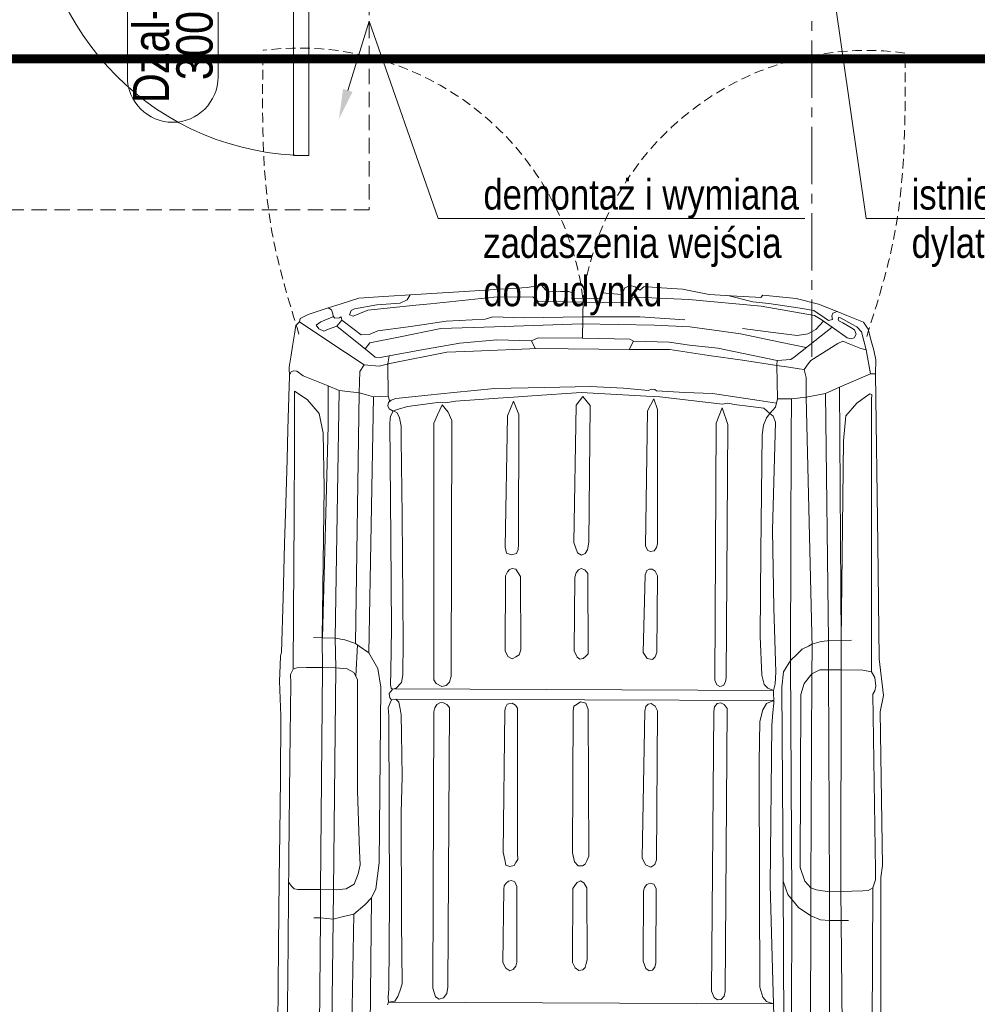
# Model space of a CAD drawing. Header units: millimetres. Extents: x -291747 to 77132, y 46721 to 203932.
# Tile 35 of 110: x 68993 to 69310, y 90326 to 90652. Entities that reach past the tile are written whole.
import ezdxf
from ezdxf import colors
from ezdxf.entities.mleader import LeaderData, LeaderLine
from ezdxf.enums import TextEntityAlignment as Align
from ezdxf.math import Vec2, Vec3

# ---------------------------------------------------------------- set-up
doc = ezdxf.new("R2010")
doc.units = ezdxf.units.MM
doc.header["$MEASUREMENT"] = 0
for name, pattern in [('xreff_LSN_szatnie_PW_rzuty_14$0$CENTER2', [28.575, 19.05, -3.175, 3.175, -3.175]), ('xreff_LSN_szatnie_PW_rzuty_14$0$DASHED', [19.05, 12.7, -6.35]), ('xreff_LSN_szatnie_PW_rzuty_14$0$HIDDEN2', [4.7625, 3.175, -1.5875])]:
    doc.linetypes.add(name, pattern=pattern)
doc.layers.get('0').update_dxf_attribs({"lineweight": 9})
for name, color, linetype, lineweight in [('FL-xref', 250, 'Continuous', 9), ('xreff_LSN_szatnie_PW_rzuty_14$0$A drzwi aluminiowe', 8, 'Continuous', 9), ('xreff_LSN_szatnie_PW_rzuty_14$0$A hatch', 8, 'Continuous', 5), ('xreff_LSN_szatnie_PW_rzuty_14$0$A opis', 252, 'Continuous', 9), ('xreff_LSN_szatnie_PW_rzuty_14$0$A opis stolarka', 252, 'Continuous', 9), ('xreff_LSN_szatnie_PW_rzuty_14$0$A opis stolarka NWD typ', 252, 'Continuous', 9), ('xreff_LSN_szatnie_PW_rzuty_14$0$A opis stolarka NWD wyposażenie', 252, 'Continuous', 9), ('xreff_LSN_szatnie_PW_rzuty_14$0$A widok wyżej', 252, 'xreff_LSN_szatnie_PW_rzuty_14$0$DASHED', 9), ('xreff_LSN_szatnie_PW_rzuty_14$0$A zakres', 252, 'Continuous', 9), ('xreff_LSN_szatnie_PW_rzuty_14$0$S-Grid-Iden', 8, 'xreff_LSN_szatnie_PW_rzuty_14$0$CENTER2', 9)]:
    doc.layers.add(name, color=color, linetype=linetype, lineweight=lineweight)
doc.layers.add('xreff_LSN_szatnie_PW_rzuty_14$0$A opis ppoż drzwi', color=252, linetype='Continuous', lineweight=9, transparency=0.25)
doc.styles.add('xreff_LSN_szatnie_PW_rzuty_14$0$STYL ASA', font='ARIALN.TTF')

# ---------------------------------------------------------------- blocks, each defined once
blk = doc.blocks.new('xreff_LSN_szatnie_PW_rzuty_14$0$karetka 245x700')
at = {"color": 0, "linetype": 'ByBlock', "lineweight": -2}
for p, q in [((151.74, 100.38), (122.94, 100.56)), ((173.94, 100.24), (151.74, 100.38)), ((189.22, 100.14), (173.94, 100.24)), ((207.15, 100.03), (189.22, 100.14)), ((228.03, 99.9), (207.15, 100.03)), ((239.57, 100.42), (228.03, 99.9)), ((244.67, 100.23), (239.57, 100.42)), ((247.93, 100.11), (244.67, 100.23)), ((248.98, 99.81), (247.93, 100.11)), ((267.13, 99.37), (248.98, 99.81)), ((284.98, 98.93), (267.13, 99.37)), ((298.32, 98.61), (284.98, 98.93)), ((312.88, 98.25), (298.32, 98.61)), ((322.88, 98.01), (312.88, 98.25)), ((337.26, 97.66), (322.88, 98.01)), ((86.57, 97.62), (140.82, 97.3)), ((140.82, 97.3), (181.2, 97.06)), ((170.61, 94.03), (170.82, 95.34)), ((170.82, 95.34), (171.66, 96.22)), ((171.66, 96.22), (172.92, 97.11)), ((181.2, 97.06), (213.09, 96.88)), ((213.09, 96.88), (238.86, 96.73)), ((238.86, 96.73), (241.77, 96.8)), ((241.77, 96.8), (243.47, 95.92)), ((243.47, 95.92), (261.73, 95.9)), ((243.47, 95.92), (244.01, 94.68)), ((244.01, 94.68), (244.06, 91.48)), ((261.73, 95.9), (294.22, 95.85)), ((294.22, 95.85), (318, 95.82)), ((318, 95.82), (326.25, 95.81)), ((326.25, 95.81), (332.05, 95.85)), ((332.05, 95.85), (335.5, 95.85)), ((335.5, 95.85), (332.77, 91.73)), ((340.31, 97.58), (337.26, 97.66)), ((343.44, 97.66), (340.31, 97.58)), ((340.65, 93.06), (342.15, 95.1)), ((342, 97.01), (340.91, 97.6)), ((342.31, 96.35), (342, 97.01)), ((342.15, 95.1), (342.31, 96.35)), ((347.5, 97.09), (343.44, 97.66)), ((350.41, 96.61), (347.5, 97.09)), ((354.38, 95.96), (350.41, 96.61)), ((357.26, 95.49), (354.38, 95.96)), ((358.48, 94.33), (357.26, 95.49)), ((170.56, 86.53), (170.61, 94.03)), ((244.06, 91.48), (244.15, 86.2)), ((332.77, 91.73), (328.25, 87.66)), ((337.32, 84.73), (340.65, 93.06)), ((355.79, 90.22), (358.48, 94.33)), ((358.48, 94.33), (359.59, 94.11)), ((359.59, 94.11), (360.94, 91.51)), ((360.94, 91.51), (363.15, 84.89)), ((161.26, 88.78), (161.25, 86.57)), ((253.98, 86.38), (254.04, 89.22)), ((348.48, 79.04), (355.79, 90.22)), ((356.23, 87.9), (357.43, 88.79)), ((357.43, 88.79), (358.55, 87.26)), ((161.01, 86.57), (67.78, 87.06)), ((161.25, 86.57), (160.83, 82.36)), ((170.56, 86.53), (161.01, 86.57)), ((170.54, 81.41), (170.56, 86.53)), ((243.62, 86.19), (170.56, 86.53)), ((253.98, 86.38), (243.62, 86.19)), ((244.15, 86.2), (243.98, 81.78)), ((253.88, 82.05), (253.98, 86.38)), ((303.63, 85.9), (253.98, 86.38)), ((324.16, 84.67), (253.98, 86.28)), ((321.73, 86.31), (303.63, 85.9)), ((328.25, 87.66), (321.73, 86.31)), ((355.49, 86.26), (356.23, 87.9)), ((356.1, 84.68), (355.49, 86.26)), ((358.55, 87.26), (359.64, 84.62)), ((362.55, 83.8), (363.15, 84.89)), ((363.15, 84.89), (364.58, 80.53)), ((112.11, 82.75), (160.83, 82.36)), ((160.83, 82.36), (161.68, 78.94)), ((160.83, 82.36), (170.46, 82.28)), ((170.46, 82.28), (243.98, 81.78)), ((243.98, 81.78), (243.7, 78.01)), ((243.98, 81.78), (253.88, 82.05)), ((253.27, 78.89), (253.88, 82.05)), ((253.88, 82.05), (335.87, 81.13)), ((337.32, 84.73), (324.16, 84.67)), ((335.87, 81.13), (337.32, 84.73)), ((350.44, 73.57), (357.18, 81.91)), ((357.18, 81.91), (356.1, 84.68)), ((357.18, 81.91), (359.13, 80.33)), ((359.64, 84.62), (360.22, 83.22)), ((359.83, 82.6), (360.45, 83.24)), ((359.88, 81.04), (359.83, 82.6)), ((360.45, 83.24), (361.19, 83.29)), ((361.19, 83.29), (362.55, 83.8)), ((161.68, 78.94), (162.53, 75.54)), ((170.82, 78.14), (170.54, 81.41)), ((252.09, 75.32), (253.27, 78.89)), ((335.11, 74.47), (335.87, 81.13)), ((344.41, 72.82), (348.48, 79.04)), ((359.13, 80.33), (356.04, 76.22)), ((359.13, 80.33), (360.25, 80.5)), ((360.25, 80.5), (359.88, 81.04)), ((364.58, 80.53), (366.47, 74.76)), ((106.75, 76.28), (162.53, 75.54)), ((162.53, 75.54), (165.65, 71.86)), ((172.44, 75.48), (170.82, 78.14)), ((175.81, 74.1), (172.44, 75.48)), ((242.5, 75.84), (240.14, 74.63)), ((241.32, 75.23), (251.67, 74.71)), ((243.7, 78.01), (242.5, 75.84)), ((251.24, 74.09), (252.09, 75.32)), ((252.09, 75.32), (335.11, 74.47)), ((356.04, 76.22), (354.25, 73.85)), ((360.46, 76.6), (360.95, 77.82)), ((362.5, 71.73), (360.46, 76.6)), ((360.95, 77.82), (362.29, 77.29)), ((362.29, 77.29), (362.85, 76.17)), ((362.85, 76.17), (364.26, 68.7)), ((165.65, 71.86), (167.87, 69.7)), ((178.82, 73.51), (175.81, 74.1)), ((183.48, 73.69), (178.82, 73.51)), ((203.19, 74.45), (183.48, 73.69)), ((227.02, 74.57), (203.19, 74.45)), ((240.14, 74.63), (227.02, 74.57)), ((249.07, 70.94), (251.24, 74.09)), ((333.75, 69.74), (334.43, 72.1)), ((334.43, 72.1), (335.11, 74.47)), ((342.13, 74.31), (335.11, 74.47)), ((344.41, 72.82), (342.13, 74.31)), ((344, 67.94), (344.41, 72.82)), ((348.52, 71.2), (350.44, 73.57)), ((351.63, 71.01), (349.66, 72.6)), ((354.25, 73.85), (354.38, 71.24)), ((364.17, 55.89), (362.5, 71.73)), ((366.47, 74.76), (367.02, 66.56)), ((68.67, 70.21), (167.87, 69.7)), ((167.87, 69.7), (170.88, 68.31)), ((243.84, 67.93), (249.07, 70.94)), ((249.07, 70.94), (333.75, 69.74)), ((334.08, 64.9), (333.75, 69.74)), ((346.87, 67.57), (346.95, 69.25)), ((346.95, 69.25), (348.52, 71.2)), ((353.58, 61.55), (351.63, 71.01)), ((354.38, 71.24), (355.63, 68.42)), ((364.26, 68.7), (364.81, 61.02)), ((170.88, 68.31), (179.47, 67.15)), ((179.47, 67.15), (237.73, 66.93)), ((237.73, 66.93), (243.84, 67.93)), ((344.85, 64.35), (344, 67.94)), ((347.42, 64.61), (346.87, 67.57)), ((355.63, 68.42), (357.04, 58.35)), ((367.02, 66.56), (367.73, 55.83)), ((133.45, 63.87), (132.51, 64.29)), ((133.45, 63.87), (133.41, -63.47)), ((135.08, 64.08), (133.45, 63.87)), ((133.45, 63.87), (133.8, 61.88)), ((137.83, 63.81), (135.08, 64.08)), ((167.23, 63.77), (137.83, 63.81)), ((228.19, 64.2), (167.23, 63.77)), ((230.88, 64.44), (228.19, 64.2)), ((232.47, 63.81), (230.88, 64.44)), ((233.55, 63.38), (232.47, 63.81)), ((234.14, 63.87), (233.55, 63.38)), ((233.78, 61.92), (233.55, 63.38)), ((235.59, 64.13), (234.14, 63.87)), ((236.23, 63.62), (235.59, 64.13)), ((236.99, 63.01), (236.23, 63.62)), ((237.36, 63.48), (236.99, 63.01)), ((236.99, 63.01), (237.37, 61.81)), ((237.18, 62.41), (237.17, -63.07)), ((238.5, 63.68), (237.36, 63.48)), ((243, 63.63), (238.5, 63.68)), ((257.01, 63.49), (243, 63.63)), ((286.95, 63.83), (257.01, 63.49)), ((325.25, 64.26), (286.95, 63.83)), ((327.43, 64.1), (325.25, 64.26)), ((329.1, 63.17), (327.43, 64.1)), ((328.54, 61.89), (329.22, 63.1)), ((329.88, 64.47), (329.1, 63.17)), ((329.22, 63.1), (329.7, 61.48)), ((330.8, 64.94), (329.88, 64.47)), ((331.9, 64.72), (330.8, 64.94)), ((332.66, 63.87), (331.9, 64.72)), ((332.28, 64.29), (334.08, 64.9)), ((333.31, 62.36), (332.66, 63.87)), ((334.42, 51.77), (333.31, 62.36)), ((334.08, 64.9), (344.68, 65.05)), ((347.42, 64.61), (344.68, 65.05)), ((348.65, 45.53), (344.85, 64.35)), ((349.3, 54.41), (347.42, 64.61)), ((133.8, 61.88), (135.28, 60.87)), ((135.28, 60.87), (137.44, 60.13)), ((137.44, 60.13), (139.52, 59.43)), ((139.52, 59.43), (160.35, 59.73)), ((160.35, 59.73), (196.1, 59.94)), ((196.1, 59.94), (208.17, 59.66)), ((208.17, 59.66), (222.28, 59.97)), ((222.28, 59.97), (228.5, 60.1)), ((228.5, 60.1), (230.55, 60.5)), ((230.55, 60.5), (232.71, 60.92)), ((232.71, 60.92), (233.78, 61.92)), ((233.84, -63.18), (233.78, 61.92)), ((237.37, 61.81), (239.21, 60.11)), ((239.21, 60.11), (241.84, 59.61)), ((241.84, 59.61), (252.88, 59.52)), ((252.88, 59.52), (294.52, 60.11)), ((294.52, 60.11), (319.67, 60.47)), ((319.67, 60.47), (324.09, 60.51)), ((324.09, 60.51), (326.91, 61.08)), ((326.91, 61.08), (328.54, 61.89)), ((329.7, 61.48), (330.62, 58.43)), ((356.49, 47.48), (353.58, 61.55)), ((364.81, 61.02), (365.98, 58.67)), ((330.62, 58.43), (332.12, 47.68)), ((357.04, 58.35), (357.79, 53.02)), ((364.69, 51.02), (364.17, 55.89)), ((365.98, 58.67), (367.6, 57.75)), ((367.73, 55.83), (369.03, 36.31)), ((351.73, 41.21), (349.3, 54.41)), ((357.79, 53.02), (358.95, 45.8)), ((138.08, 49.23), (135.23, 48.34)), ((229.64, 49.27), (138.08, 49.23)), ((230.93, 49.03), (229.64, 49.27)), ((232.02, 48.37), (230.93, 49.03)), ((240.14, 49.35), (239.01, 48.62)), ((325.1, 49.75), (240.14, 49.35)), ((327.89, 48.48), (325.1, 49.75)), ((335.33, 43.16), (334.42, 51.77)), ((366.91, 30.01), (364.69, 51.02)), ((135.23, 48.34), (134.52, 47.19)), ((134.52, 47.19), (134.92, 45.72)), ((134.92, 45.72), (136.38, 44.61)), ((232.54, 47.35), (232.02, 48.37)), ((232.02, 45.04), (232.68, 46.3)), ((232.68, 46.3), (232.54, 47.35)), ((239.01, 48.62), (237.98, 46.73)), ((237.98, 46.73), (238.27, 45.24)), ((331.23, 46.95), (327.89, 48.48)), ((328.86, 45.02), (331.23, 46.95)), ((332.12, 47.68), (331.85, 45.9)), ((331.85, 45.9), (332.47, 42.53)), ((357.14, 29.77), (356.49, 47.48)), ((358.95, 45.8), (359.62, 32.91)), ((136.38, 44.61), (138.48, 44.3)), ((138.48, 44.3), (231.07, 44.19)), ((231.07, 44.19), (232.02, 45.04)), ((238.27, 45.24), (239.47, 44.21)), ((239.47, 44.21), (241.42, 43.58)), ((241.42, 43.58), (326.02, 43.73)), ((326.02, 43.73), (328.86, 45.02)), ((332.47, 42.53), (333.5, 28.48)), ((336.75, 29.65), (335.33, 43.16)), ((349.05, 36.64), (348.65, 45.53)), ((352.79, 29.01), (351.73, 41.21)), ((350.02, 15.38), (349.05, 36.64)), ((369.03, 36.31), (369.58, 28.08)), ((359.62, 32.91), (360.39, 30.38)), ((337.16, 13.01), (336.75, 29.65)), ((358.21, 0.83), (357.14, 29.77)), ((360.39, 30.38), (360.16, 19.94)), ((367.13, 17.11), (366.91, 30.01)), ((146.67, 26.09), (144.84, 25.15)), ((170.95, 25.91), (146.67, 26.09)), ((183.21, 26.21), (180.68, 25.64)), ((229.97, 25.83), (183.21, 26.21)), ((333.5, 28.48), (333.87, 23.36)), ((352.57, 17.5), (352.79, 29.01)), ((369.58, 28.08), (370.18, 19.07)), ((144.84, 25.15), (144, 23.82)), ((144, 23.82), (144.44, 22.68)), ((172.1, 25.78), (170.95, 25.91)), ((173, 25.19), (172.1, 25.78)), ((173.62, 24.32), (173, 25.19)), ((173.45, 22.24), (173.87, 23.35)), ((173.87, 23.35), (173.62, 24.32)), ((178.9, 25.24), (178.46, 23.9)), ((178.46, 23.9), (178.81, 22.55)), ((180.68, 25.64), (178.9, 25.24)), ((231.1, 25.65), (229.97, 25.83)), ((232.26, 25.09), (231.1, 25.65)), ((231.93, 22.32), (232.54, 23.39)), ((232.36, 24.49), (232.26, 25.09)), ((232.54, 23.39), (232.36, 24.49)), ((248.06, 24.93), (247.28, 23.51)), ((247.28, 23.51), (247.92, 22.3)), ((249.85, 25.79), (248.06, 24.93)), ((274.71, 25.75), (249.85, 25.79)), ((276.08, 25.12), (274.71, 25.75)), ((276.82, 24.45), (276.08, 25.12)), ((277.17, 23.64), (276.82, 24.45)), ((276.93, 22.37), (277.17, 23.64)), ((282.23, 25.45), (281.71, 23.88)), ((281.71, 23.88), (282.17, 22.14)), ((284.15, 25.97), (282.23, 25.45)), ((327.67, 25.38), (284.15, 25.97)), ((332.56, 23.4), (327.67, 25.38)), ((328.19, 21.63), (332.56, 23.4)), ((333.87, 23.36), (334.32, 17.26)), ((144.44, 22.68), (145.53, 21.8)), ((145.53, 21.8), (146.82, 21.5)), ((146.82, 21.5), (171.83, 21.55)), ((171.83, 21.55), (173.45, 22.24)), ((178.81, 22.55), (179.77, 21.94)), ((179.77, 21.94), (180.8, 21.28)), ((180.8, 21.28), (182.87, 21.42)), ((182.87, 21.42), (230.9, 21.68)), ((230.9, 21.68), (231.93, 22.32)), ((247.92, 22.3), (248.53, 21.13)), ((248.53, 21.13), (250.2, 20.66)), ((250.2, 20.66), (274.56, 20.87)), ((274.56, 20.87), (275.73, 21.61)), ((275.73, 21.61), (276.93, 22.37)), ((282.17, 22.14), (283.41, 21.59)), ((283.41, 21.59), (285.26, 21.54)), ((285.26, 21.54), (328.19, 21.63)), ((360.16, 19.94), (360.58, 0.52)), ((334.32, 17.26), (335.51, 1.05)), ((352.57, 17.5), (350.03, 16.31)), ((353.58, 15.33), (352.57, 17.5)), ((365.53, 15.33), (367.13, 17.11)), ((370.18, 19.07), (371.02, 14.29)), ((349.79, -14.86), (350.02, 15.38)), ((353.46, 0.63), (353.58, 15.33)), ((365.46, 6.79), (365.53, 15.33)), ((371.02, 14.29), (369.5, 12.95)), ((337.52, -1.99), (337.16, 13.01)), ((369.5, 12.95), (368.8, 12.34)), ((368.8, 12.34), (368.87, 8.01)), ((365.41, 0.55), (365.46, 6.79)), ((368.87, 8.01), (368.94, 5.27)), ((366.68, 4.35), (366.64, -5.66)), ((367.16, 4.16), (366.68, 4.35)), ((368.31, 3.7), (367.16, 4.16)), ((368.94, 5.27), (368.31, 3.7)), ((145.05, 2.22), (144.14, 0.93)), ((144.14, 0.93), (144.36, -0.37)), ((146.82, 3.04), (145.05, 2.22)), ((171.33, 3.1), (146.82, 3.04)), ((172.25, 2.44), (171.33, 3.1)), ((173.33, 1.66), (172.25, 2.44)), ((173.16, -0.62), (173.8, 0.58)), ((173.8, 0.58), (173.33, 1.66)), ((178.84, 1.32), (178.77, -0.07)), ((180.08, 2.55), (178.84, 1.32)), ((183.1, 3.25), (180.08, 2.55)), ((230.06, 3.23), (183.1, 3.25)), ((231.68, 2.99), (230.06, 3.23)), ((232.37, 1.87), (231.68, 2.99)), ((233.06, 0.76), (232.37, 1.87)), ((232.63, -0.95), (233.06, 0.76)), ((247.85, 2), (247.26, 1.04)), ((247.26, 1.04), (247.47, -0.01)), ((249.96, 2.99), (247.85, 2)), ((274.34, 2.86), (249.96, 2.99)), ((275.8, 2.41), (274.34, 2.86)), ((276.84, 1.68), (275.8, 2.41)), ((276.81, -0.47), (277.19, 0.78)), ((277.19, 0.78), (276.84, 1.68)), ((282.4, 2.01), (281.65, 0.65)), ((281.65, 0.65), (282.19, -0.57)), ((285.79, 3.23), (282.4, 2.01)), ((331.34, 2.68), (285.79, 3.23)), ((331.27, -1.99), (334.19, 0.45)), ((334.19, 0.45), (331.34, 2.68)), ((335.51, 1.05), (334.4, -20.67)), ((353.21, -15.02), (353.46, 0.63)), ((353.46, 0.63), (366.67, 0.52)), ((357.89, -23.14), (358.21, 0.83)), ((360.58, 0.52), (360.65, -18.33)), ((365.35, -6.11), (365.41, 0.55)), ((144.36, -0.37), (145.13, -1.14)), ((145.13, -1.14), (146.43, -1.49)), ((146.43, -1.49), (147.71, -1.83)), ((147.71, -1.83), (171.56, -1.53)), ((171.56, -1.53), (173.16, -0.62)), ((178.77, -0.07), (179.38, -1.02)), ((179.38, -1.02), (180.48, -1.51)), ((180.48, -1.51), (181.98, -2.18)), ((181.98, -2.18), (230.59, -1.81)), ((230.59, -1.81), (232.63, -0.95)), ((247.47, -0.01), (248.28, -0.94)), ((248.28, -0.94), (248.96, -1.72)), ((248.96, -1.72), (275.56, -1.48)), ((275.56, -1.48), (276.81, -0.47)), ((282.19, -0.57), (283.48, -1.32)), ((283.48, -1.32), (285.99, -1.72)), ((285.99, -1.72), (331.27, -1.99)), ((336.99, -12.99), (337.52, -1.99)), ((365.28, -14.85), (365.35, -6.11)), ((366.64, -5.66), (367.7, -5.66)), ((367.7, -5.66), (368.5, -5.67)), ((368.5, -5.67), (368.01, -12.28)), ((336.32, -21.33), (336.99, -12.99)), ((368.01, -12.28), (370.2, -13.33)), ((349.81, -20.43), (349.79, -14.86)), ((352.55, -16.3), (349.79, -14.86)), ((352.31, -28.11), (352.55, -16.3)), ((352.55, -16.3), (353.21, -15.02)), ((366.88, -15.82), (365.28, -14.85)), ((367.17, -17.3), (366.88, -15.82)), ((370.2, -13.33), (371.04, -15.11)), ((371.04, -15.11), (370.59, -16.78)), ((360.65, -18.33), (359.68, -33.21)), ((366.49, -34.52), (367.17, -17.3)), ((370.59, -16.78), (369.42, -18.27)), ((369.42, -18.27), (370.66, -19.66)), ((144.93, -21.21), (144.14, -22.35)), ((144.14, -22.35), (144.39, -23.41)), ((147.28, -20.31), (144.93, -21.21)), ((170.47, -20.37), (147.28, -20.31)), ((171.74, -20.66), (170.47, -20.37)), ((172.76, -21.46), (171.74, -20.66)), ((173.22, -22.56), (172.76, -21.46)), ((172.88, -23.7), (173.22, -22.56)), ((179.25, -20.9), (178.5, -22.73)), ((178.5, -22.73), (179.31, -24.08)), ((181.55, -19.89), (179.25, -20.9)), ((230.08, -20.49), (181.55, -19.89)), ((231.65, -20.82), (230.08, -20.49)), ((232.39, -21.61), (231.65, -20.82)), ((231.76, -23.88), (232.65, -22.61)), ((232.65, -22.61), (232.39, -21.61)), ((247.33, -22.32), (247.17, -23.04)), ((247.58, -21.25), (247.33, -22.32)), ((249.57, -19.84), (247.58, -21.25)), ((275.27, -20.39), (249.57, -19.84)), ((276.62, -21.01), (275.27, -20.39)), ((276.51, -23.77), (277.13, -22.73)), ((277.17, -21.81), (276.62, -21.01)), ((277.13, -22.73), (277.17, -21.81)), ((283.34, -21.29), (283, -22.19)), ((283, -22.19), (283.23, -23.35)), ((284.77, -20.52), (283.34, -21.29)), ((329.54, -21.01), (284.77, -20.52)), ((333.53, -23.03), (329.54, -21.01)), ((334.4, -20.67), (334.17, -25.01)), ((336.75, -22.26), (336.32, -21.33)), ((336.61, -23.33), (336.75, -22.26)), ((349.85, -28.24), (349.81, -20.43)), ((370.66, -19.66), (370.4, -23.65)), ((144.39, -23.41), (145.37, -24.21)), ((145.37, -24.21), (146.85, -24.55)), ((146.85, -24.55), (171.4, -24.55)), ((171.4, -24.55), (172.88, -23.7)), ((179.31, -24.08), (180.87, -24.62)), ((180.87, -24.62), (230.21, -24.67)), ((230.21, -24.67), (231.76, -23.88)), ((247.17, -23.04), (248.06, -23.9)), ((248.06, -23.9), (249.5, -24.42)), ((249.5, -24.42), (274.93, -24.49)), ((274.93, -24.49), (276.51, -23.77)), ((283.23, -23.35), (284.31, -24.1)), ((284.31, -24.1), (285.55, -24.43)), ((285.55, -24.43), (329.94, -24.25)), ((329.94, -24.25), (333.53, -23.03)), ((334.17, -25.01), (331.88, -45.76)), ((335.71, -33.32), (336.12, -23.96)), ((336.12, -23.96), (336.61, -23.33)), ((357.36, -34.93), (357.89, -23.14)), ((370.4, -23.65), (369.81, -32.44)), ((347.99, -41.19), (349.85, -28.24)), ((351.28, -34.85), (352.31, -28.11)), ((369.81, -32.44), (368.08, -41.28)), ((335.31, -42.52), (335.71, -33.32)), ((350.41, -44.22), (351.28, -34.85)), ((356.1, -44.62), (357.36, -34.93)), ((364.35, -58.5), (366.49, -34.52)), ((346.39, -52.33), (347.99, -41.19)), ((368.08, -41.28), (367.63, -50.36)), ((135.42, -43.85), (134.63, -44.96)), ((134.63, -44.96), (134.73, -46.22)), ((137.51, -42.92), (135.42, -43.85)), ((230.12, -43.37), (137.51, -42.92)), ((231.61, -43.62), (230.12, -43.37)), ((232.69, -44.4), (231.61, -43.62)), ((232.98, -45.65), (232.69, -44.4)), ((238.95, -44.27), (238.39, -45.35)), ((238.39, -45.35), (238.69, -46.48)), ((240.51, -43.62), (238.95, -44.27)), ((325.52, -43.72), (240.51, -43.62)), ((330.67, -45.66), (325.52, -43.72)), ((334.06, -51.26), (335.31, -42.52)), ((346.39, -63.82), (350.41, -44.22)), ((355.18, -51.69), (356.1, -44.62)), ((134.73, -46.22), (135.89, -47.22)), ((135.89, -47.22), (137.42, -47.48)), ((137.42, -47.48), (231.15, -47.72)), ((231.15, -47.72), (232.4, -46.77)), ((232.4, -46.77), (232.98, -45.65)), ((238.69, -46.48), (239.95, -47.17)), ((239.95, -47.17), (241.38, -47.43)), ((241.38, -47.43), (325.09, -47.61)), ((325.09, -47.61), (330.67, -45.66)), ((332.19, -47.34), (331.62, -50.55)), ((331.88, -45.76), (332.19, -47.34)), ((365.77, -55.75), (367.78, -47.4)), ((331.62, -50.55), (331.2, -54.21)), ((333.1, -57.96), (334.06, -51.26)), ((352.47, -64.8), (355.18, -51.69)), ((367.63, -50.36), (367.33, -56.61)), ((331.2, -54.21), (330.59, -59.51)), ((344.75, -63.72), (346.39, -52.33)), ((355.68, -62.52), (356.93, -52.33)), ((170.37, -58.74), (213.46, -58.43)), ((213.46, -58.43), (226.83, -58.64)), ((226.83, -58.64), (230.73, -59.55)), ((242.19, -59.25), (254.99, -58.54)), ((254.99, -58.54), (282.99, -58.74)), ((332.28, -63.68), (333.1, -57.96)), ((361.35, -76.18), (364.35, -58.5)), ((365.25, -60.96), (365.77, -55.75)), ((367.33, -56.61), (367.24, -58.39)), ((367.24, -58.39), (368.04, -58.95)), ((133.41, -63.47), (134.14, -61.14)), ((134.14, -61.14), (135.6, -59.93)), ((135.6, -59.93), (138.84, -58.97)), ((138.84, -58.97), (170.37, -58.74)), ((230.73, -59.55), (232.85, -60.75)), ((232.85, -60.75), (233.84, -63.18)), ((237.17, -63.07), (237.84, -61.19)), ((237.84, -61.19), (239.11, -59.99)), ((239.11, -59.99), (242.19, -59.25)), ((282.99, -58.74), (321.8, -59.02)), ((321.8, -59.02), (324.92, -59.42)), ((324.92, -59.42), (327.36, -60.35)), ((327.36, -60.35), (328.87, -61.51)), ((327.89, -62.62), (328.87, -61.51)), ((330.59, -59.51), (328.87, -61.51)), ((328.87, -61.51), (329.82, -62.35)), ((363.77, -71.36), (365.25, -60.96)), ((368.04, -58.95), (366.91, -69.99)), ((129.58, -63.59), (144.83, -63.12)), ((144.83, -63.12), (172.81, -62.26)), ((172.81, -62.26), (225.51, -62.55)), ((225.51, -62.55), (229.85, -62.93)), ((229.85, -62.93), (232.97, -63.21)), ((232.97, -63.21), (237.17, -63.07)), ((237.17, -63.07), (239.38, -63.66)), ((239.38, -63.66), (243.24, -63.87)), ((243.24, -63.87), (264.49, -63.11)), ((264.49, -63.11), (290.34, -62.5)), ((290.34, -62.5), (325.96, -63.33)), ((325.96, -63.33), (327.89, -62.62)), ((329.82, -62.35), (330.89, -63.3)), ((330.89, -63.3), (333.67, -64.05)), ((333.67, -64.05), (344.75, -63.72)), ((333.67, -68.62), (333.67, -64.05)), ((344.75, -63.72), (344.18, -67.67)), ((346.39, -63.82), (344.78, -63.72)), ((346.75, -68.41), (346.39, -63.82)), ((350.68, -73.4), (352.47, -64.8)), ((354.71, -70.45), (355.68, -62.52)), ((68.37, -67.54), (174, -66.49)), ((165.31, -71.64), (169.59, -68.09)), ((169.59, -68.09), (174, -66.49)), ((174, -66.49), (238.29, -65.85)), ((238.29, -65.85), (243.32, -66.41)), ((243.32, -66.41), (247.11, -68.63)), ((344.18, -67.67), (343.69, -71.1)), ((347.55, -69.42), (346.75, -68.41)), ((68.53, -69.76), (168.01, -69.4)), ((162.57, -75.75), (165.31, -71.64)), ((168.01, -69.4), (247.11, -68.63)), ((247.11, -68.63), (285.55, -68.62)), ((247.11, -68.63), (249.17, -70.82)), ((249.17, -70.82), (250.8, -72.56)), ((285.55, -68.62), (321.13, -68.62)), ((321.13, -68.62), (333.67, -68.62)), ((333.67, -68.62), (334.24, -73.52)), ((343.69, -71.1), (343.47, -72.79)), ((354.62, -78.4), (347.55, -69.42)), ((355.23, -73.91), (354.71, -70.45)), ((362.95, -75.95), (363.77, -71.36)), ((366.91, -69.99), (365.1, -77.43)), ((171.81, -75.75), (174.01, -73.7)), ((174.01, -73.7), (178.59, -72.2)), ((178.59, -72.2), (235.84, -72.17)), ((235.84, -72.17), (239.46, -73.18)), ((239.46, -73.18), (242.69, -75.77)), ((250.8, -72.56), (251.87, -74.6)), ((251.38, -75.77), (334.24, -73.52)), ((251.87, -74.6), (252.46, -75.74)), ((334.24, -73.52), (340.75, -73.41)), ((334.24, -73.52), (335.57, -79.87)), ((340.75, -73.41), (343.47, -72.79)), ((343.47, -72.79), (345.29, -74.14)), ((345.29, -74.14), (346.43, -74.99)), ((356.73, -76.6), (355.23, -73.91)), ((68.48, -75.73), (162.57, -75.75)), ((161.23, -78.95), (162.57, -75.75)), ((162.57, -75.75), (171.81, -75.75)), ((170.57, -81.94), (171.18, -77.5)), ((171.18, -77.5), (171.81, -75.75)), ((171.81, -75.75), (242.69, -75.77)), ((242.69, -75.77), (251.38, -75.77)), ((242.69, -75.77), (244.02, -78.4)), ((252.46, -75.74), (253.37, -78.8)), ((346.43, -74.99), (352.09, -83.92)), ((359.42, -79.1), (356.73, -76.6)), ((359.98, -78.3), (361.35, -76.18)), ((360.65, -79.34), (362.95, -75.95)), ((365.1, -77.43), (362.66, -83.61)), ((161.1, -81.98), (161.23, -78.95)), ((170.57, -81.94), (244.02, -81.29)), ((244.02, -78.4), (244.02, -81.29)), ((244.02, -81.29), (253.68, -81.2)), ((244.02, -81.29), (244.02, -85.27)), ((253.37, -78.8), (253.66, -80.77)), ((253.66, -80.77), (253.81, -85.43)), ((253.68, -81.2), (335.57, -79.87)), ((335.57, -79.87), (337.59, -84.47)), ((357.44, -81.97), (354.62, -78.4)), ((357.44, -81.97), (359.98, -78.3)), ((359.68, -80.77), (360.65, -79.34)), ((360.04, -82.13), (359.68, -80.77)), ((68.42, -82.3), (161.1, -81.98)), ((161.1, -81.98), (170.57, -81.94)), ((161.1, -85.83), (161.1, -81.98)), ((170.7, -85.65), (170.57, -81.94)), ((337.59, -84.47), (253.81, -85.43)), ((337.59, -84.47), (342.09, -94.71)), ((352.09, -83.92), (352.82, -85.51)), ((354, -86.95), (357.44, -81.97)), ((359.58, -84.17), (358.99, -85.48)), ((360.13, -83.94), (359.58, -84.17)), ((361.19, -81.83), (360.04, -82.13)), ((360.04, -82.13), (360.04, -82.13)), ((360.82, -84.17), (360.13, -83.94)), ((360.61, -84.79), (360.82, -84.17)), ((362.17, -82.19), (361.19, -81.83)), ((362.66, -83.61), (361.4, -86.8)), ((362.66, -83.61), (362.17, -82.19)), ((161.1, -85.83), (68.56, -86.9)), ((170.7, -85.65), (161.1, -85.83)), ((161.1, -88.17), (161.1, -85.83)), ((244.02, -85.43), (170.7, -85.65)), ((170.95, -92.98), (170.7, -85.65)), ((244.02, -85.27), (244.02, -92.58)), ((253.81, -85.43), (244.02, -85.43)), ((253.81, -85.43), (253.91, -88.88)), ((253.81, -85.43), (319.84, -85.86)), ((319.84, -85.86), (328.17, -86.68)), ((328.17, -86.68), (332.34, -90.26)), ((352.02, -87.59), (350.5, -91.54)), ((352.82, -85.51), (352.02, -87.59)), ((353.63, -88.16), (354, -86.95)), ((358.99, -85.48), (357.43, -88.14)), ((358.49, -88.52), (360.61, -84.79)), ((361.4, -86.8), (360.3, -89.58)), ((332.34, -90.26), (334.46, -93.13)), ((354.04, -89.26), (353.63, -88.16)), ((355.18, -89.95), (354.04, -89.26)), ((356.66, -89.43), (355.18, -89.95)), ((355.94, -91.7), (357.58, -90.13)), ((357.43, -88.14), (356.66, -89.43)), ((357.58, -90.13), (358.49, -88.52)), ((360.3, -89.58), (359.2, -92.36)), ((171, -94.64), (170.95, -92.98)), ((244.02, -92.58), (243.39, -95.45)), ((334.46, -93.13), (335.48, -94.54)), ((350.03, -93.32), (342.09, -94.71)), ((350.5, -91.54), (350.03, -93.32)), ((350.03, -93.32), (355.94, -91.7)), ((356.91, -93.9), (352.98, -94.96)), ((359.2, -92.36), (356.91, -93.9)), ((105.51, -96.22), (171.98, -96.21)), ((171.98, -96.21), (171, -94.64)), ((174.63, -97.1), (171.98, -96.21)), ((177.78, -97.06), (174.63, -97.1)), ((236.06, -95.94), (177.78, -97.06)), ((237.1, -96.62), (236.06, -95.94)), ((238.67, -96.92), (237.1, -96.62)), ((241.61, -96.56), (238.67, -96.92)), ((243.39, -95.45), (241.61, -96.56)), ((333.55, -95.14), (243.39, -95.45)), ((285.85, -97.37), (247.74, -98.03)), ((342.13, -96.39), (285.85, -97.37)), ((335.25, -95.17), (333.55, -95.14)), ((335.48, -94.54), (335.25, -95.17)), ((342.09, -94.71), (342.13, -96.39)), ((346.74, -96.45), (342.13, -96.39)), ((349.91, -95.79), (346.74, -96.45)), ((352.98, -94.96), (349.91, -95.79)), ((175.4, -98.85), (68.43, -99.23)), ((179.39, -99.45), (175.4, -98.85)), ((230.24, -98.46), (179.39, -99.45)), ((235.57, -99.46), (230.24, -98.46)), ((247.74, -98.03), (235.57, -99.46))]:
    blk.add_line(p, q, dxfattribs=at)
at = {"linetype": 'xreff_LSN_szatnie_PW_rzuty_14$0$HIDDEN2'}
for centre, start, end in [((354.4, 94.48), 277.4408, 7.4408), ((354.4, -93.43), 352.5592, 82.5592)]:
    blk.add_arc(centre, 94.75, start, end, dxfattribs=at)
for points in [[(354.4, 94.48), (387.77, 103.45), (448.35, 106.75)], [(354.4, -93.43), (387.77, -102.41), (448.35, -105.71)]]:
    blk.add_spline(points, degree=3, dxfattribs=at)
blk = doc.blocks.new('xreff_LSN_szatnie_PW_rzuty_14$0$ddtag_DOWN')
at = {"transparency": 33554687}
blk.add_lwpolyline([(0, -30), (0, 30)], dxfattribs=at)
at = {"layer": 'xreff_LSN_szatnie_PW_rzuty_14$0$A opis stolarka NWD typ', "transparency": 33554687}
blk.add_lwpolyline([(15, -75, -1), (-15, -75), (-15, -45, -1), (15, -45)], format="xyb", close=True, dxfattribs=at)
at = {"ltscale": 0.1, "transparency": 33554687, "style": 'xreff_LSN_szatnie_PW_rzuty_14$0$STYL ASA'}
blk.add_attdef('DOORS:SZEROKOŚĆ', text='', height=12, rotation=90, dxfattribs=at).set_placement((0, 0, 0), align=Align.BOTTOM_CENTER)
blk.add_attdef('DOORS:WYSOKOŚĆ', text='', height=12, rotation=90, dxfattribs=at).set_placement((3.6, 0, 0), align=Align.TOP_CENTER)
blk.add_attdef('DOORS:AKUSTYKA', text='', height=10, dxfattribs=at).set_placement((0, 49), align=Align.MIDDLE_CENTER)
at = {"layer": 'xreff_LSN_szatnie_PW_rzuty_14$0$A opis ppoż drzwi', "ltscale": 0.1, "transparency": 33554687, "style": 'xreff_LSN_szatnie_PW_rzuty_14$0$STYL ASA'}
blk.add_attdef('DOORS:PPOŻ', text='', height=10, dxfattribs=at).set_placement((0, 36), align=Align.MIDDLE_CENTER)
at = {"layer": 'xreff_LSN_szatnie_PW_rzuty_14$0$A opis stolarka NWD typ', "ltscale": 0.1, "transparency": 33554687, "style": 'xreff_LSN_szatnie_PW_rzuty_14$0$STYL ASA'}
blk.add_attdef('DOORS:PODTYP', text='', height=12, rotation=90, dxfattribs=at).set_placement((1.2, -60, 0), align=Align.TOP_CENTER)
blk.add_attdef('DOORS:TYP', text='', height=12, rotation=90, dxfattribs=at).set_placement((2.4, -60, 0), align=Align.BOTTOM_CENTER)
at = {"layer": 'xreff_LSN_szatnie_PW_rzuty_14$0$A opis stolarka NWD wyposażenie', "ltscale": 0.1, "transparency": 33554687, "style": 'xreff_LSN_szatnie_PW_rzuty_14$0$STYL ASA'}
blk.add_attdef('DOORS:WYPOSAŻENIE', text='', height=10, dxfattribs=at).set_placement((0, 22), align=Align.MIDDLE_CENTER)
blk = doc.blocks.new('xreff_LSN_szatnie_PW_rzuty_14')
at = {"layer": 'xreff_LSN_szatnie_PW_rzuty_14$0$A hatch', "transparency": 33554495}
h = blk.add_hatch(dxfattribs=at)
h.set_pattern_fill('GRASS', color=256, scale=4)
h.set_pattern_definition([(90, (0, 0), (-71.84205, 71.84205), [19.05, -124.6341]), (45, (0, 0), (-71.84205, 71.84205), [19.05, -82.55]), (135, (0, 0), (-71.84205, -71.84205), [19.05, -82.55])])
edge = h.paths.add_edge_path()
edge.add_spline(control_points=[(73831.5, 88934.68), (73821.36, 88950.89), (73811.24, 88967.07), (73777.87, 89019.69), (73754.29, 89055.73), (73718.41, 89105.36), (73707.36, 89120.03), (73684.52, 89148.75), (73672.74, 89162.81), (73654.38, 89183.36), (73648.14, 89190.12), (73632.69, 89206.37), (73623.35, 89215.76), (73602.5, 89235.86), (73590.89, 89246.5), (73522.6, 89306.14), (73459.37, 89350), (73322.18, 89426.9), (73248.22, 89459.94), (73069.97, 89523.2), (72963.12, 89549.77), (72743.28, 89584.73), (72630.3, 89593.11), (72404.88, 89591.72), (72292.43, 89581.95), (72113.07, 89550.96), (72044.07, 89534.98), (71910.9, 89495.5), (71846.73, 89471.98), (71725.02, 89417.48), (71667.49, 89386.49), (71560.83, 89317.11), (71511.71, 89278.72), (71449.3, 89219.14), (71431.82, 89200.98), (71407.01, 89172.79), (71398.98, 89163.23), (71383.4, 89143.81), (71375.85, 89133.93), (71359.01, 89110.82), (71349.87, 89097.48), (71316.18, 89045.24), (71294.19, 89004.53), (71248.09, 88905.26), (71225.84, 88845.34), (71186.66, 88721.6), (71169.74, 88657.78), (71142.4, 88545.8), (71131.46, 88498.08), (71120.5, 88450.28)], knot_values=[0, 0, 0, 0, 57.207065, 57.207065, 187.181956, 187.181956, 242.95388, 242.95388, 298.725803, 298.725803, 326.611765, 326.611765, 366.532108, 366.532108, 413.640335, 413.640335, 636.601339, 636.601339, 859.562342, 859.562342, 1147.4948, 1147.4948, 1435.427258, 1435.427258, 1723.359715, 1723.359715, 1909.892427, 1909.892427, 2096.425139, 2096.425139, 2282.95785, 2282.95785, 2469.490562, 2469.490562, 2547.228377, 2547.228377, 2586.097284, 2586.097284, 2624.966192, 2624.966192, 2675.594063, 2675.594063, 2819.436148, 2819.436148, 3012.724073, 3012.724073, 3206.011998, 3206.011998, 3347.114496, 3347.114496, 3347.114496, 3347.114496], degree=3, periodic=0)
edge.add_line((71120.5, 88450.28), (73831.5, 88934.68))
h.paths.add_polyline_path([(69699.19, 89521.76), (65252.06, 89442.82), (65252.06, 88327.22), (70701.68, 88327.22), (70701.68, 88536.91, 0.419422)])
h.paths.add_polyline_path([(66521.59, 90689.22), (65352.68, 90689.22), (65352.68, 90659.22), (65323.18, 90659.22), (65323.18, 90689.22), (65229.94, 90689.22), (65239.64, 90142.71), (66521.59, 90165.46)])
edge = h.paths.add_edge_path()
edge.add_line((67744.6, 90689.22), (68718.74, 90689.22))
edge.add_line((68718.74, 90689.22), (68718.74, 90265.3))
edge.add_arc((68483.74, 90265.3), 235, -15.0402, 0, ccw=False)
edge.add_line((68710.69, 90204.32), (67744.6, 90187.17))
edge.add_line((67744.6, 90187.17), (67744.6, 90689.22))
edge = h.paths.add_edge_path()
edge.add_line((69340.24, 90689.22), (69815.68, 90689.22))
edge.add_line((69815.68, 90689.22), (69815.68, 90223.94))
edge.add_line((69815.68, 90223.94), (69350.6, 90215.68))
edge.add_arc((69575.24, 90284.68), 235, 180, 197.0741, ccw=False)
edge.add_line((69340.24, 90284.68), (69340.24, 90689.22))
edge = h.paths.add_edge_path()
edge.add_line((70216.68, 90539.22), (71051.68, 90539.22))
edge.add_line((71051.68, 90539.22), (71051.68, 90689.22))
edge.add_line((71051.68, 90689.22), (71234.68, 90689.22))
edge.add_line((71234.68, 90689.22), (71234.68, 90312.98))
edge.add_arc((71169.68, 90312.98), 65, 271.0169, 360, ccw=False)
edge.add_line((71170.84, 90247.99), (70216.68, 90231.09))
edge.add_line((70216.68, 90231.09), (70216.68, 90539.22))
edge = h.paths.add_edge_path()
edge.add_line((72662.68, 90689.22), (72890.68, 90689.22))
edge.add_line((72890.68, 90689.22), (72890.68, 90659.22))
edge.add_line((72890.68, 90659.22), (72903.68, 90659.22))
edge.add_line((72903.68, 90659.22), (72901.85, 90108.69))
edge.add_arc((72897.68, 90343.65), 235, 180, 271.0169, ccw=False)
edge.add_line((72662.68, 90343.65), (72662.68, 90689.22))
at = {"layer": 'xreff_LSN_szatnie_PW_rzuty_14$0$A drzwi aluminiowe', "linetype": 'Continuous', "lineweight": 9}
blk.add_lwpolyline([(69088.68, 90697.22), (69083.68, 90697.22), (69083.68, 90607.22), (69088.68, 90607.22)], close=True, dxfattribs=at)
at = {"layer": 'xreff_LSN_szatnie_PW_rzuty_14$0$A drzwi aluminiowe', "linetype": 'Continuous', "lineweight": 9, "ltscale": 0.2}
blk.add_arc((69088.68, 90697.22), 90, 180, 270, dxfattribs=at)
at = {"layer": 'xreff_LSN_szatnie_PW_rzuty_14$0$A widok wyżej', "ltscale": 0.4}
blk.add_lwpolyline([(68978.68, 90689.22), (69108.68, 90689.22), (69108.68, 90589.22), (68978.68, 90589.22)], close=True, dxfattribs=at)
at = {"layer": 'xreff_LSN_szatnie_PW_rzuty_14$0$A zakres', "linetype": 'xreff_LSN_szatnie_PW_rzuty_14$0$DASHED', "transparency": 33554623, "const_width": 3}
blk.add_lwpolyline([(67446.18, 92031.22), (67446.18, 90639.22), (72869.68, 90639.22), (72869.68, 92031.22)], close=True, dxfattribs=at)
at = {"layer": 'xreff_LSN_szatnie_PW_rzuty_14$0$S-Grid-Iden'}
blk.add_lwpolyline([(69255.18, 92131.22), (69255.18, 90539.22)], dxfattribs=at)
at = {"layer": 'xreff_LSN_szatnie_PW_rzuty_14$0$A hatch', "rotation": 89.75953429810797}
blk.add_blockref('xreff_LSN_szatnie_PW_rzuty_14$0$karetka 245x700', (69178.46, 90193.25), dxfattribs=at)
at = {"layer": 'xreff_LSN_szatnie_PW_rzuty_14$0$A opis stolarka', "linetype": 'Continuous', "lineweight": 9}
ref = blk.add_blockref('xreff_LSN_szatnie_PW_rzuty_14$0$ddtag_DOWN', (69043.68, 90708.22), dxfattribs=at)
ref.add_attrib('DOORS:AKUSTYKA', '-', dxfattribs={"layer": '0', "ltscale": 0.1, "height": 10, "style": 'xreff_LSN_szatnie_PW_rzuty_14$0$STYL ASA'}).set_placement((69043.68, 90757.22), align=Align.MIDDLE_CENTER)
ref.add_attrib('DOORS:PPOŻ', '-', dxfattribs={"layer": 'xreff_LSN_szatnie_PW_rzuty_14$0$A opis ppoż drzwi', "ltscale": 0.1, "height": 10, "style": 'xreff_LSN_szatnie_PW_rzuty_14$0$STYL ASA'}).set_placement((69043.68, 90744.22), align=Align.MIDDLE_CENTER)
ref.add_attrib('DOORS:WYSOKOŚĆ', '200', dxfattribs={"layer": '0', "ltscale": 0.1, "height": 12, "rotation": 90, "style": 'xreff_LSN_szatnie_PW_rzuty_14$0$STYL ASA'}).set_placement((69047.28, 90708.22, 0), align=Align.TOP_CENTER)
ref.add_attrib('DOORS:SZEROKOŚĆ', '90', dxfattribs={"layer": '0', "ltscale": 0.1, "height": 12, "rotation": 90, "style": 'xreff_LSN_szatnie_PW_rzuty_14$0$STYL ASA'}).set_placement((69043.68, 90708.22, 0), align=Align.BOTTOM_CENTER)
ref.add_attrib('DOORS:PODTYP', '300A', dxfattribs={"layer": 'xreff_LSN_szatnie_PW_rzuty_14$0$A opis stolarka NWD typ', "ltscale": 0.1, "height": 12, "rotation": 90, "style": 'xreff_LSN_szatnie_PW_rzuty_14$0$STYL ASA'}).set_placement((69044.88, 90648.22, 0), align=Align.TOP_CENTER)
ref.add_attrib('DOORS:TYP', 'Dzal-90', dxfattribs={"layer": 'xreff_LSN_szatnie_PW_rzuty_14$0$A opis stolarka NWD typ', "ltscale": 0.1, "height": 12, "rotation": 90, "style": 'xreff_LSN_szatnie_PW_rzuty_14$0$STYL ASA'}).set_placement((69046.08, 90648.22, 0), align=Align.BOTTOM_CENTER)
ref.add_attrib('DOORS:WYPOSAŻENIE', 'kl, wp', dxfattribs={"layer": 'xreff_LSN_szatnie_PW_rzuty_14$0$A opis stolarka NWD wyposażenie', "ltscale": 0.1, "height": 10, "style": 'xreff_LSN_szatnie_PW_rzuty_14$0$STYL ASA'}).set_placement((69043.68, 90730.22), align=Align.MIDDLE_CENTER)
at = {"layer": 'xreff_LSN_szatnie_PW_rzuty_14$0$A opis', "linetype": 'Continuous', "lineweight": 9}
ml = blk.add_multileader_mtext('Standard', dxfattribs=at)
ml.set_content('istniejąca dylatacja budynku', color=256, style='xreff_LSN_szatnie_PW_rzuty_14$0$STYL ASA')
ml.set_leader_properties()
ml.build(insert=Vec2(0, 0))
ml.multileader.update_dxf_attribs({"text_left_attachment_type": 6, "text_right_attachment_type": 6, "dogleg_length": 3, "arrow_head_size": 10})
ctx = ml.context
ctx.base_point, ctx.char_height, ctx.arrow_head_size, ctx.landing_gap_size, ctx.plane_origin = Vec3(69278.25, 90586.39), 10, 10, 10, Vec3(68994.06, 90093)
ctx.left_attachment, ctx.right_attachment = 6, 6
notes = []
notes.append((ctx, [(0, (1, 1, 0), (69273.26, 90586.4), (1, 0), 4.99, [(0, [(69258.43, 90689.22)], 0, [])])]))
ctx.mtext.insert, ctx.mtext.width, ctx.mtext.line_spacing_factor, ctx.mtext.flow_direction = Vec3(69288.25, 90599.33), 91.7382, 0.96, 5
ml = blk.add_multileader_mtext('Standard', dxfattribs=at)
ml.set_content('demontaż i wymiana zadaszenia wejścia do budynku', color=256, style='xreff_LSN_szatnie_PW_rzuty_14$0$STYL ASA')
ml.set_leader_properties()
ml.build(insert=Vec2(0, 0))
ml.multileader.update_dxf_attribs({"text_left_attachment_type": 6, "text_right_attachment_type": 6, "dogleg_length": 3, "arrow_head_size": 10})
ctx = ml.context
ctx.base_point, ctx.char_height, ctx.arrow_head_size, ctx.landing_gap_size, ctx.plane_origin = Vec3(69136.51, 90586.39), 10, 10, 10, Vec3(68852.31, 90093)
ctx.left_attachment, ctx.right_attachment = 6, 6
notes.append((ctx, [(1, (1, 1, 0), (69131.51, 90586.4), (1, 0), 4.99, [(1, [(69098.68, 90619.22), (69108.68, 90651.65)], 0, [])])]))
ctx.mtext.insert, ctx.mtext.width, ctx.mtext.line_spacing_factor, ctx.mtext.flow_direction = Vec3(69146.51, 90599.33), 105.3069, 0.96, 5
for ctx, leaders in notes:
    for number, flags, end, landing, length, lines in leaders:
        leader = LeaderData()
        leader.index, (leader.has_last_leader_line, leader.has_dogleg_vector, leader.attachment_direction) = number, flags
        leader.last_leader_point, leader.dogleg_vector, leader.dogleg_length = Vec3(end), Vec3(landing), length
        for number, points, colour, breaks in lines:
            line = LeaderLine()
            line.index, line.vertices, line.color, line.breaks = number, Vec3.list(points), colors.encode_raw_color(colour), breaks
            leader.lines.append(line)
        ctx.leaders.append(leader)

msp = doc.modelspace()

# ---------------------------------------------------------------- block references
at = {"layer": 'FL-xref'}
msp.add_blockref('xreff_LSN_szatnie_PW_rzuty_14', (0, 0), dxfattribs=at)

doc.saveas('drawing.dxf')
